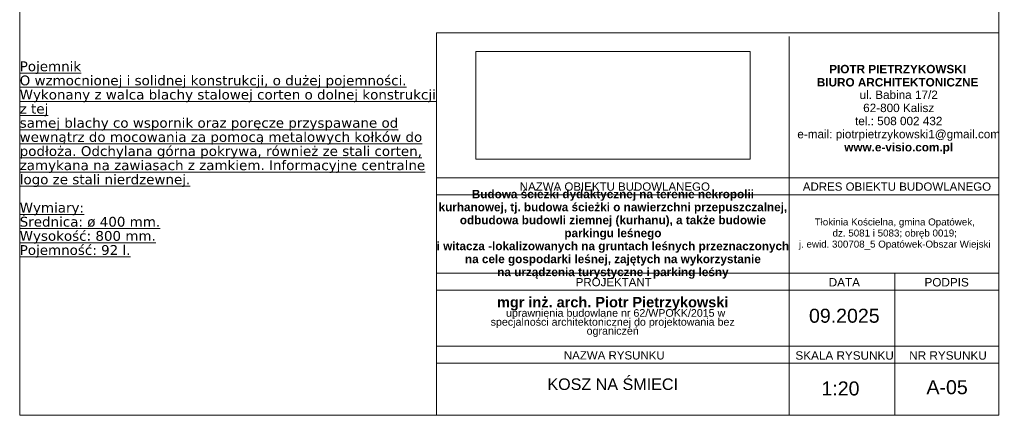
# Paper-space layout 'A-05 KOSZ NA ŚMIECI ' of a CAD drawing. Header units: millimetres. Extents: x 30 to 206, y -132 to 292.
# Tile 2 of 3: x 30 to 206, y 5 to 76. Entities that reach past the tile are written whole.
import ezdxf
from ezdxf.xclip import XClip

# ---------------------------------------------------------------- set-up
doc = ezdxf.new("R2010")
doc.units = ezdxf.units.MM
doc.header["$MEASUREMENT"] = 0
doc.header["$XCLIPFRAME"] = 0
doc.linetypes.add('Wipeout_Contour', pattern=[1000, 0, -1000])
for name, color, linetype, lineweight in [('0_Nr_pióra__1', 7, 'Continuous', 13), ('Annotation - Text_Nr_pióra__1', 7, 'Continuous', 13), ('logo_1_0_Nr_pióra__1', 1, 'Continuous', 18), ('Opisy - Teksty_Nr_pióra__1', 7, 'Continuous', 13)]:
    doc.layers.add(name, color=color, linetype=linetype, lineweight=lineweight)
doc.layers.add('logo_1_0', color=7, linetype='Continuous')
doc.styles.add('STYL_AUTOMATYCZNY_1', font='arial.ttf')
doc.styles.add('STYL_AUTOMATYCZNY_2', font='arial.ttf')
doc.styles.add('STYL_AUTOMATYCZNY_3', font='arial.ttf')
doc.styles.add('STYL_AUTOMATYCZNY_4', font='arial.ttf')
doc.styles.add('STYL_AUTOMATYCZNY_5', font='txt')
picture_1 = doc.add_image_def('image1.png', size_in_pixel=(459, 180))

# ---------------------------------------------------------------- blocks, each defined once
blk = doc.blocks.new('Rysunek_1_1', base_point=(111.4910754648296, 51.04938429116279))
at = {"color": 254, "linetype": 'Wipeout_Contour', "lineweight": 0, "ltscale": 597.9451714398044}
blk.add_wipeout([(111.49107546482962, 51.04938429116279), (160.53282822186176, 51.04938429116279), (160.53282822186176, 70.28144419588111), (111.49107546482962, 70.28144419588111)], dxfattribs=at).dxf.layer = 'logo_1_0'
at = {"layer": 'logo_1_0_Nr_pióra__1', "color": 1, "lineweight": 18}
image = blk.add_image(picture_1, insert=(111.4910754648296, 51.04938429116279), size_in_units=(49.04175275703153, 19.23205990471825), dxfattribs=at)
image.set_boundary_path([(-0.5, -0.5), (458.5, 179.5)])

psp = doc.layouts.new('A-05 KOSZ NA ŚMIECI ')

# ---------------------------------------------------------------- linework, layer by layer
at = {"layer": '0_Nr_pióra__1', "color": 7, "linetype": 'Continuous', "lineweight": 13}
for p, q in [((104.5119518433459, 5.290829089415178), (104.5119518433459, 73.65845836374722)), ((104.5119518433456, 5.290829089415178), (104.5119518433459, 72.88904250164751)), ((167.5119518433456, 72.97464372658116), (167.5119518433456, 17.64981506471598)), ((186.3779879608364, 30.69261567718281), (186.3779879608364, 17.64981506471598)), ((167.5119518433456, 17.64981506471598), (167.5119518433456, 5.290829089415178)), ((186.3779879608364, 17.64981506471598), (186.3779879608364, 5.290829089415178))]:
    psp.add_line(p, q, dxfattribs=at)
at = {"layer": 'Annotation - Text_Nr_pióra__1', "color": 7, "linetype": 'Continuous', "lineweight": 13}
for p, q in [((205, 73.65845836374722), (104.5119518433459, 73.65845836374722)), ((104.5119518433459, 73.65845836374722), (205, 73.65845836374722)), ((205, 47.73541628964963), (104.5119518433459, 47.73541628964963)), ((104.5119518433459, 44.69261567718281), (205, 44.69261567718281)), ((205, 30.69261567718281), (104.5119518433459, 30.69261567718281)), ((104.5119518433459, 27.64981506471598), (205, 27.64981506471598)), ((205, 17.64981506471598), (104.5119518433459, 17.64981506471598)), ((205, 17.64981506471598), (104.5119518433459, 17.64981506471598)), ((205, 17.64981506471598), (104.5119518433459, 17.64981506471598)), ((205, 17.64981506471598), (104.5119518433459, 17.64981506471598)), ((205, 17.64981506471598), (104.5119518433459, 17.64981506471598)), ((104.5119518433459, 14.60701445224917), (205, 14.60701445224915))]:
    psp.add_line(p, q, dxfattribs=at)

# ---------------------------------------------------------------- block references
at = {"color": 151, "linetype": 'Continuous', "lineweight": 13, "true_color": 0x80c2ff}
ref = psp.add_blockref('Rysunek_1_1', (111.4910754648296, 51.04938429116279), dxfattribs=at)
XClip(ref).set_block_clipping_path([(111.4910754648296, 51.04938429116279), (160.5328282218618, 70.2814441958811)])

# ---------------------------------------------------------------- texts
at = {"layer": '0_Nr_pióra__1', "color": 7, "linetype": 'Continuous', "lineweight": 13, "insert": (135.9719637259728, 22.8657379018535), "char_height": 1.855879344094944, "width": 49.97990065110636, "attachment_point": 5, "line_spacing_factor": 0.7030089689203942, "style": 'STYL_AUTOMATYCZNY_2'}
psp.add_mtext('\\A1;{\\pqc;\\pt37.1169,39.4489;\\fArial|b1|i0|c238|p0;\\W1.000000;mgr inż. arch. Piotr Pietrzykowski\\P\\pqc;\\pt37.1169,39.4489;\\fArial|b0|i0|c238|p0;\\H0.734686x;\\W1.000000;  uprawnienia budowlane nr 62/WPOKK/2015 w specjalności architektonicznej do projektowania bez ograniczeń}', dxfattribs=at)
at = {"layer": '0_Nr_pióra__1', "color": 7, "linetype": 'Continuous', "lineweight": 13, "insert": (177.3644724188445, 23.06583541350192), "char_height": 2.5, "attachment_point": 5, "style": 'STYL_AUTOMATYCZNY_1'}
psp.add_mtext('\\A1;{\\pqc;\\fArial|b0|i0|c238|p0;\\W1.000000;0\\fArial|b0|i0|c238|p0;\\W1.000000;9\\fArial|b0|i0|c238|p0;\\W1.000000;.2025}', dxfattribs=at)
at = {"layer": 'Annotation - Text_Nr_pióra__1', "color": 7, "linetype": 'Continuous', "lineweight": 13}
for s, insert, char_height, width, attachment_point, line_spacing_factor, style in [('\\A1;{\\pql;\\fDejaVuSans|b0|i0|c0|p0;\\L\\W1.000000;\\LPojemnik\\P\\pql;\\fDejaVuSans|b0|i0|c0|p0;\\W1.000000;O wzmocnionej i solidnej konstrukcji, o dużej pojemności. Wykonany z walca blachy stalowej corten o dolnej konstrukcji z tej\\P\\pql;\\fDejaVuSans|b0|i0|c0|p0;\\W1.000000;samej blachy co wspornik oraz poręcze przyspawane od wewnątrz do mocowania za pomocą metalowych kołków do podłoża. Odchylana górna pokrywa, również ze stali corten, zamykana na zawiasach z zamkiem. Informacyjne centralne logo ze stali nierdzewnej.\\P\\pql;\\fDejaVuSans|b0|i0|c0|p0;\\W1.000000;\\P\\pql;\\fDejaVuSans|b0|i0|c0|p0;\\L\\W1.000000;\\LWymiary:\\P\\pql;\\fDejaVuSans|b0|i0|c0|p0;\\W1.000000;Średnica: ø 400 mm.\\P\\pql;\\fDejaVuSans|b0|i0|c0|p0;\\W1.000000;Wysokość: 800 mm.\\P\\pql;\\fDejaVuSans|b0|i0|c0|p0;\\W1.000000;Pojemność: 92 l.}', (30.00000000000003, 50.9935726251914), 1.751526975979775, 74.51195184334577, 4, 0.864953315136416, 'STYL_AUTOMATYCZNY_5'), ('\\A1;{\\pqc;\\fArial|b1|i0|c238|p0;\\W1.000000;Budowa ścieżki dydaktycznej na terenie nekropolii kurhanowej, tj. budowa ścieżki o nawierzchni przepuszczalnej, odbudowa budowli ziemnej (kurhanu), a także budowie parkingu leśnego \\P\\pqc;\\fArial|b1|i0|c238|p0;\\W1.000000;i witacza -lokalizowanych na gruntach leśnych przeznaczonych na cele gospodarki leśnej, zajętych na wykorzystanie \\P\\pqc;\\fArial|b1|i0|c238|p0;\\W1.000000;na urządzenia turystyczne i parking leśny}', (136.0119518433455, 37.63334990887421), 1.5, 62.99999999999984, 5, 0.9275652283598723, 'STYL_AUTOMATYCZNY_2')]:
    psp.add_mtext(s, dxfattribs=dict(at, insert=insert, char_height=char_height, width=width, attachment_point=attachment_point, line_spacing_factor=line_spacing_factor, style=style))
for s, insert, char_height, attachment_point, line_spacing_factor, style in [('\\A1;{\\pqc;\\fArial|b1|i0|c238|p0;\\W1.000000;PIOTR PIETRZYKOWSKI \\P\\pqc;\\fArial|b1|i0|c238|p0;\\W1.000000;BIURO ARCHITEKTONICZNE}', (186.8874471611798, 67.91218303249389), 1.5, 2, 0.9434534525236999, 'STYL_AUTOMATYCZNY_3'), ('\\A1;{\\pqc;\\fArial|b0|i0|c238|p0;\\W1.000000;ul. Babina 17/2\\P\\pqc;\\fArial|b0|i0|c238|p0;\\W1.000000;62-800 Kalisz\\P\\pqc;\\fArial|b0|i0|c238|p0;\\W1.000000;tel.: 508 002 432\\P\\pqc;\\fArial|b0|i0|c238|p0;\\W1.000000;e-mail: piotrpietrzykowski1@gmail.com\\P\\pqc;\\fArial|b1|i0|c238|p0;\\W1.000000;www.e-visio.\\fArial|b1|i0|c238|p0;\\W1.000000;com.\\fArial|b1|i0|c238|p0;\\W1.000000;pl}', (187.0821571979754, 51.99953415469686), 1.5, 8, 0.9364707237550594, 'STYL_AUTOMATYCZNY_4'), ('\\A1;{\\pqc;\\fArial|b0|i0|c238|p0;\\W1.000000;Tłokinia Kościelna, gmina Opatówek,\\P\\pqc;\\fArial|b0|i0|c238|p0;\\W1.000000;dz. 5081 i 5083; obręb 0019;\\P\\pqc;\\fArial|b0|i0|c238|p0;\\W1.000000;j. ewid. 300708_5\\fArial|b0|i0|c238|p0;\\W1.000000; Opatówek-Obszar Wiejski}', (186.3779879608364, 37.67478416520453), 1.25, 5, 0.9496395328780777, 'STYL_AUTOMATYCZNY_1')]:
    psp.add_mtext(s, dxfattribs=dict(at, insert=insert, char_height=char_height, attachment_point=attachment_point, line_spacing_factor=line_spacing_factor, style=style))
at = {"layer": 'Annotation - Text_Nr_pióra__1', "color": 7, "linetype": 'Continuous', "lineweight": 13, "attachment_point": 1, "style": 'STYL_AUTOMATYCZNY_1'}
for s, insert, char_height in [('\\A1;{\\pql;\\fArial|b0|i0|c238|p0;\\W1.000000;NAZWA OBIEKTU BUDOWLANEGO}', (119.367154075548, 46.8932916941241), 1.46937267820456), ('\\A1;{\\pql;\\fArial|b0|i0|c238|p0;\\W1.000000;ADRES OBIEKTU BUDOWLANEGO}', (169.9515948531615, 46.8932916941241), 1.46937267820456), ('\\A1;{\\pql;\\fArial|b0|i0|c238|p0;\\W1.000000;PROJEKTANT}', (129.3690191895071, 29.82328141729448), 1.469372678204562), ('\\A1;{\\pql;\\fArial|b0|i0|c238|p0;\\W1.000000;DATA}', (174.5709029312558, 29.81628086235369), 1.5), ('\\A1;{\\pql;\\fArial|b0|i0|c238|p0;\\W1.000000;PODPIS}', (191.6908746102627, 29.81628086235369), 1.5), ('\\A1;{\\pql;\\fArial|b0|i0|c238|p0;\\W1.000000;NAZWA RYSUNKU}', (127.2463562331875, 16.74039306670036), 1.469372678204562), ('\\A1;{\\pql;\\fArial|b0|i0|c238|p0;\\W1.000000;SKALA RYSUNKU}', (168.6257293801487, 16.73339251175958), 1.5), ('\\A1;{\\pql;\\fArial|b0|i0|c238|p0;\\W1.000000;NR RYSUNKU}', (188.9639612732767, 16.73339251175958), 1.5)]:
    psp.add_mtext(s, dxfattribs=dict(at, insert=insert, char_height=char_height))
at = {"layer": 'Opisy - Teksty_Nr_pióra__1', "color": 7, "linetype": 'Continuous', "lineweight": 13, "attachment_point": 2, "style": 'STYL_AUTOMATYCZNY_4'}
for s, insert, char_height in [('\\A1;{\\pqc;\\fArial|b0|i0|c238|p0;\\W1.000000;KOSZ NA ŚMIECI }', (135.9719637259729, 11.87781376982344), 2.05955748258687), ('\\A1;{\\pqc;\\fArial|b0|i0|c238|p0;\\W1.000000;1:\\fArial|b0|i0|c238|p0;\\W1.000000;20}', (176.6782346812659, 11.34177971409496), 2.5), ('\\A1;{\\pqc;\\fArial|b0|i0|c238|p0;\\W1.000000;A-0\\fArial|b0|i0|c238|p0;\\W1.000000;5}', (195.7319806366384, 11.56606957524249), 2.5)]:
    psp.add_mtext(s, dxfattribs=dict(at, insert=insert, char_height=char_height))

# ---------------------------------------------------------------- next in the draw order: linework, layer by layer
at = {"layer": 'Opisy - Teksty_Nr_pióra__1', "color": 7, "linetype": 'Continuous', "lineweight": 13, "flags": 128}
psp.add_lwpolyline([(30.00000000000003, 291.7659857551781), (30.00000000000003, 5.290829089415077), (204.9999999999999, 5.29082908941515), (204.9999999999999, 291.7659857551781)], close=True, dxfattribs=at)

doc.saveas('drawing.dxf')
